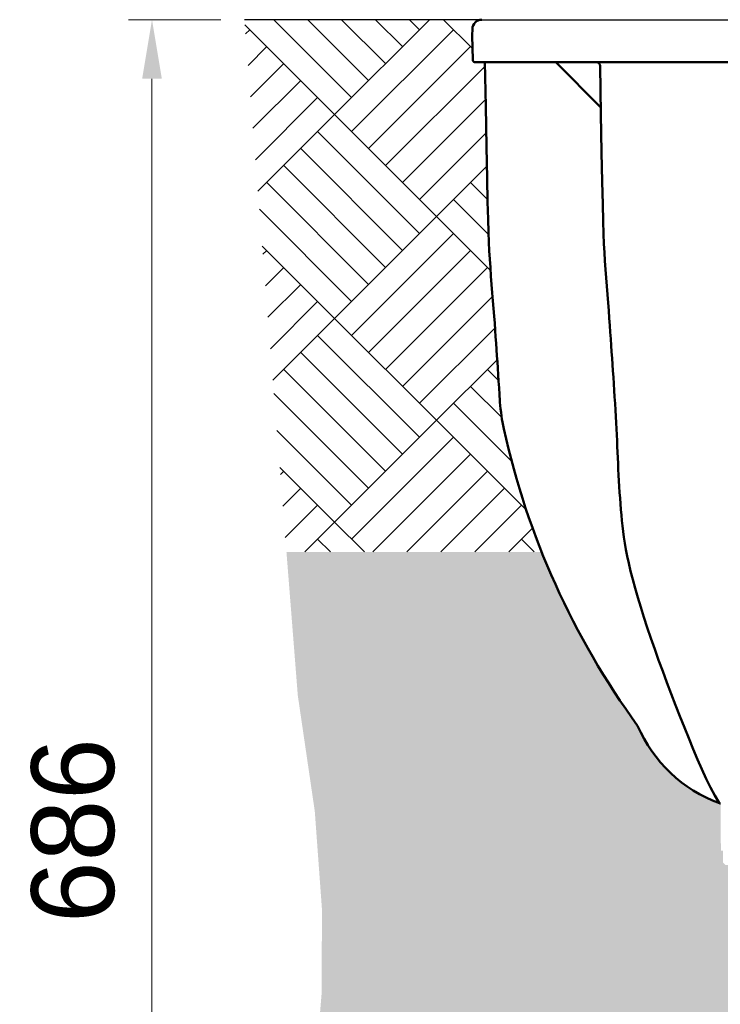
# Model space of a CAD drawing. Extents: x -118729 to -53705, y 33529 to 45095.
# Tile 57 of 83: x -61179 to -60942, y 35702 to 36035. Entities that reach past the tile are written whole.
import ezdxf

# ---------------------------------------------------------------- set-up
doc = ezdxf.new("R2010")
doc.units = 0
doc.header["$LTSCALE"] = 10
doc.header["$MEASUREMENT"] = 0
doc.layers.get('0').update_dxf_attribs({"color": 9, "linetype": 'CONTINUOUS'})
for name, color, linetype, lineweight in [('AM_0', 7, 'CONTINUOUS', 50), ('AM_5', 3, 'CONTINUOUS', 25), ('AM_8', 1, 'CONTINUOUS', 25), ('S_TAB_RZĘDNYCH', 9, 'CONTINUOUS', 13)]:
    doc.layers.add(name, color=color, linetype=linetype, lineweight=lineweight)

msp = doc.modelspace()

# ---------------------------------------------------------------- hatches: boundary and pattern name
at = {"layer": 'AM_8'}
h = msp.add_hatch(dxfattribs=at)
h.set_pattern_fill('AR-PARQ1', color=9, scale=0.1600000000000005, angle=45, style=0)
h.set_pattern_definition([(135, (-73969.5402465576, 36761.21013158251), (-68.96836700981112, 5.684341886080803e-15), [48.76800000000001, -48.76800000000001]), (135, (-73963.79288264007, 36766.9574955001), (-68.96836700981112, 5.684341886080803e-15), [48.76800000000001, -48.76800000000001]), (135, (-73958.04551872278, 36772.70485941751), (-68.96836700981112, 5.684341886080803e-15), [48.76800000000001, -48.76800000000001]), (135, (-73952.29815480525, 36778.4522233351), (-68.96836700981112, 5.684341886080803e-15), [48.76800000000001, -48.76800000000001]), (135, (-73946.55079088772, 36784.19958725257), (-68.96836700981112, 5.684341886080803e-15), [48.76800000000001, -48.76800000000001]), (135, (-73940.80342697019, 36789.94695117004), (-68.96836700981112, 5.684341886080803e-15), [48.76800000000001, -48.76800000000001]), (135, (-73935.05606305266, 36795.69431508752), (-68.96836700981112, 5.684341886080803e-15), [48.76800000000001, -48.76800000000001]), (45, (-74004.02443006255, 36795.69431508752), (68.96836700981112, -5.684341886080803e-15), [48.76800000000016, -48.76800000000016]), (45, (-74009.77179397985, 36801.44167900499), (68.96836700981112, -5.684341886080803e-15), [48.76800000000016, -48.76800000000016]), (45, (-74015.51915789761, 36807.18904292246), (68.96836700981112, -5.684341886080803e-15), [48.76800000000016, -48.76800000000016]), (45, (-74021.26652181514, 36812.93640683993), (68.96836700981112, -5.684341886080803e-15), [48.76800000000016, -48.76800000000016]), (45, (-74027.01388573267, 36818.6837707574), (68.96836700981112, -5.684341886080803e-15), [48.76800000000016, -48.76800000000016]), (45, (-74032.7612496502, 36824.43113467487), (68.96836700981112, -5.684341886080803e-15), [48.76800000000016, -48.76800000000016]), (45, (-74038.5086135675, 36830.1784985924), (68.96836700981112, -5.684341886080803e-15), [48.76800000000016, -48.76800000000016])])
h.paths.add_polyline_path([(-60978.80701544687, 35859.95307014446), (-60978.7865969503, 35859.56920148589), (-60978.76870927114, 35859.26541144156)])
h.paths.add_polyline_path([(-60980.5166618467, 35934.82560230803), (-60980.50383929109, 35934.04766521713), (-60980.51016789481, 35934.43701637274)])
h.paths.add_polyline_path([(-60980.60226096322, 35938.62723798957), (-60980.59832230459, 35938.45840863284), (-60980.5910277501, 35938.16427718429)])
h.paths.add_polyline_path([(-60980.49314866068, 35933.38867260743), (-60980.49085348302, 35933.25663666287), (-60980.49746987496, 35933.65504119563)])
h.paths.add_polyline_path([(-60980.62406519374, 35939.58903644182), (-60980.61965999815, 35939.37304214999), (-60980.613337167, 35939.10201597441)])
h.paths.add_polyline_path([(-60980.4815738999, 35932.72280494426), (-60980.47612626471, 35932.43232345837), (-60980.48378395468, 35932.84994397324)])
h.paths.add_polyline_path([(-60980.64368608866, 35940.59927583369), (-60980.63981350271, 35940.36120301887), (-60980.63425063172, 35940.08844591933)])
h.paths.add_polyline_path([(-60979.7395279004, 35877.82756484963), (-60979.72889169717, 35877.46751413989), (-60979.74919962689, 35878.22768774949)])
h.paths.add_polyline_path([(-60980.65946451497, 35941.6502075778), (-60980.65670329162, 35941.39952714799), (-60980.65216092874, 35941.12027883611)])
h.paths.add_polyline_path([(-60979.69632187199, 35876.36497889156), (-60979.68401385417, 35876.02280543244), (-60979.70721898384, 35876.73386173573)])
h.paths.add_polyline_path([(-60980.66971538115, 35942.73185288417), (-60980.66852295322, 35942.47258696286), (-60980.66538621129, 35942.18781471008)])
h.paths.add_polyline_path([(-60979.6466609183, 35874.98436173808), (-60979.63233582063, 35874.65278070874), (-60979.65910867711, 35875.33042012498)])
h.paths.add_polyline_path([(-60980.67275359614, 35943.83423296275), (-60980.67346076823, 35943.5462007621), (-60980.67224138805, 35943.28107475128)])
h.paths.add_polyline_path([(-60979.58936370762, 35873.65811123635), (-60979.57251654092, 35873.32603913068), (-60979.60352765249, 35873.98596207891)])
edge = h.paths.add_edge_path()
edge.add_arc((-60753.08494265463, 35953.94102134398), 268.3364670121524, 192.4167619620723, 201.7314666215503)
edge.add_line((-61002.350567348, 35854.58757210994), (-61088.71300875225, 35854.58757210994))
edge.add_line((-61088.71300875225, 35854.58757210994), (-61102.94837589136, 36034.71476859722))
edge.add_line((-61102.94837589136, 36034.71476859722), (-61022.61221951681, 36034.71476859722))
edge.add_arc((-61022.61221951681, 36031.51476859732), 3.199999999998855, 90, 179.0000000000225)
edge.add_line((-61025.81173214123, 36031.57061629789), (-61025.84997184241, 36029.37986527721))
edge.add_line((-61025.84997184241, 36029.37986527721), (-61025.70546033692, 36021.10080667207))
edge.add_arc((-61024.90558218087, 36021.1147685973), 0.8000000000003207, 180.9999999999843, 270)
edge.add_line((-61024.90558218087, 36020.31476859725), (-61021.54282618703, 36020.31476859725))
edge.add_line((-61021.54282618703, 36020.31476859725), (-61021.27194991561, 36005.44031441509))
edge.add_line((-61021.27194991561, 36005.44031441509), (-61021.01686056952, 35991.72704227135))
edge.add_line((-61021.01686056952, 35991.72704227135), (-61020.8104332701, 35981.13200426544))
edge.add_line((-61020.8104332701, 35981.13200426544), (-61020.64032422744, 35973.12917557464))
edge.add_line((-61020.64032422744, 35973.12917557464), (-61020.49418965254, 35967.1925313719))
edge.add_line((-61020.49418965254, 35967.1925313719), (-61020.35968575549, 35962.79604683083))
edge.add_line((-61020.35968575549, 35962.79604683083), (-61020.22446874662, 35959.41369712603))
edge.add_line((-61020.22446874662, 35959.41369712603), (-61020.07619483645, 35956.51945743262))
edge.add_line((-61020.07619483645, 35956.51945743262), (-61019.90546036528, 35953.67834045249))
edge.add_line((-61019.90546036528, 35953.67834045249), (-61019.71462219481, 35950.81950899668))
edge.add_line((-61019.71462219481, 35950.81950899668), (-61019.50897731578, 35947.96316340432))
edge.add_line((-61019.50897731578, 35947.96316340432), (-61019.29382271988, 35945.12950401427))
edge.add_line((-61019.29382271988, 35945.12950401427), (-61019.07445539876, 35942.33873116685))
edge.add_line((-61019.07445539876, 35942.33873116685), (-61018.85617234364, 35939.61104519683))
edge.add_line((-61018.85617234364, 35939.61104519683), (-61018.64427054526, 35936.96664644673))
edge.add_line((-61018.64427054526, 35936.96664644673), (-61018.44404699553, 35934.42573525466))
edge.add_line((-61018.44404699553, 35934.42573525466), (-61018.25947275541, 35932.00168664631))
edge.add_line((-61018.25947275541, 35932.00168664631), (-61018.08921516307, 35929.68057439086))
edge.add_line((-61018.08921516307, 35929.68057439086), (-61017.9306156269, 35927.44164694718))
edge.add_line((-61017.9306156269, 35927.44164694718), (-61017.78101555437, 35925.26415277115))
edge.add_line((-61017.78101555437, 35925.26415277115), (-61017.6377563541, 35923.12734032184))
edge.add_line((-61017.6377563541, 35923.12734032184), (-61017.49817943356, 35921.0104580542))
edge.add_line((-61017.49817943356, 35921.0104580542), (-61017.35962620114, 35918.8927544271))
edge.add_line((-61017.35962620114, 35918.8927544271), (-61017.219438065, 35916.75347789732))
edge.add_line((-61017.219438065, 35916.75347789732), (-61017.07574671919, 35914.57745890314))
edge.add_line((-61017.07574671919, 35914.57745890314), (-61016.9298450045, 35912.37185580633))
edge.add_line((-61016.9298450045, 35912.37185580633), (-61016.78381604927, 35910.14940894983))
edge.add_line((-61016.78381604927, 35910.14940894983), (-61016.63974297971, 35907.92285867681))
edge.add_line((-61016.63974297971, 35907.92285867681), (-61016.49970892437, 35905.70494532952))
edge.add_line((-61016.49970892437, 35905.70494532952), (-61016.45984340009, 35905.24784008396))
edge.add_arc((-60953.07383227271, 35909.90574351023), 63.55692307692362, 184.2028102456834, 192.413654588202)
h.paths.add_polyline_path([(-60979.52396053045, 35872.36895852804), (-60979.50400488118, 35872.01851545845), (-60979.53923359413, 35872.67000370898)])
h.paths.add_polyline_path([(-60978.48425807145, 35854.9286091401), (-60978.46046569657, 35854.58757210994), (-60978.46045425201, 35854.58757210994)])
h.paths.add_polyline_path([(-60979.4510277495, 35871.08817899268), (-60979.42940938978, 35870.73548684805), (-60979.46725520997, 35871.37315097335)])
h.paths.add_polyline_path([(-60978.72746125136, 35858.56488804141), (-60978.70839669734, 35858.24111089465), (-60978.68297084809, 35857.85240565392)])
h.paths.add_polyline_path([(-60979.3756549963, 35869.85851226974), (-60979.35212853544, 35869.48956605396), (-60979.3908922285, 35870.10709967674)])
h = msp.add_hatch(dxfattribs=at)
h.set_pattern_fill('HEX', color=9, scale=1.600000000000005, angle=45, style=0)
h.set_pattern_definition([(45, (-46406.56915548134, 36684.14023366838), (-6.221703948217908, 6.221703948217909), [5.080000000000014, -10.16000000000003]), (165, (-46406.56915548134, 36684.14023366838), (-2.277301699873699, -8.499005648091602), [5.08, -10.16]), (104.9999999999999, (-46402.97705303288, 36687.73233611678), (-8.499005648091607, -2.277301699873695), [5.08, -10.16])])
edge = h.paths.add_edge_path(flags=16)
edge.add_line((-59825.65901947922, 35580.71476859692), (-59825.65901947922, 35580.56656859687))
edge.add_line((-59825.65901947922, 35580.56656859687), (-59824.23933547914, 35581.98625259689))
edge.add_line((-59824.23933547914, 35581.98625259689), (-59823.32782928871, 35581.07474846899))
edge.add_arc((-59774.45901947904, 35527.11476859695), 72.79999999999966, 92.8344637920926, 132.1655355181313, ccw=False)
edge.add_line((-59778.05901947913, 35599.82570312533), (-59778.05901947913, 35601.11476859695))
edge.add_line((-59778.05901947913, 35601.11476859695), (-59770.85901947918, 35601.11476859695))
edge.add_line((-59770.85901947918, 35601.11476859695), (-59770.85901947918, 35599.82570312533))
edge.add_arc((-59774.45901947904, 35527.11476859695), 72.79999999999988, 47.83446448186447, 87.1655362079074, ccw=False)
edge.add_line((-59725.59020966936, 35581.07474846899), (-59724.67870347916, 35581.98625259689))
edge.add_line((-59724.67870347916, 35581.98625259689), (-59719.58753547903, 35576.89508459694))
edge.add_line((-59719.58753547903, 35576.89508459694), (-59720.49903960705, 35575.98357840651))
edge.add_arc((-59774.45901947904, 35527.11476859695), 72.80000000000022, 2.8344637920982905, 42.16553551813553, ccw=False)
edge.add_line((-59701.74808495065, 35530.71476859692), (-59700.45901947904, 35530.71476859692))
edge.add_line((-59700.45901947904, 35530.71476859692), (-59700.45901947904, 35523.51476859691))
edge.add_line((-59700.45901947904, 35523.51476859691), (-59701.74808495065, 35523.51476859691))
edge.add_arc((-59774.45901947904, 35527.11476859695), 72.7999999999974, 317.8344644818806, 357.1655362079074, ccw=False)
edge.add_line((-59720.49903960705, 35478.24595878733), (-59719.58753547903, 35477.3344525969))
edge.add_line((-59719.58753547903, 35477.3344525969), (-59724.67870347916, 35472.24328459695))
edge.add_line((-59724.67870347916, 35472.24328459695), (-59725.59020966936, 35473.15478872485))
edge.add_arc((-59774.45901947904, 35527.11476859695), 72.79999999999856, 272.8344637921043, 312.1655355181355, ccw=False)
edge.add_line((-59770.85901947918, 35454.40383406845), (-59770.85901947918, 35453.11476859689))
edge.add_line((-59770.85901947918, 35453.11476859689), (-59778.05901947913, 35453.11476859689))
edge.add_line((-59778.05901947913, 35453.11476859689), (-59778.05901947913, 35454.40383406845))
edge.add_arc((-59774.45901947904, 35527.11476859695), 72.79999999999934, 227.8344644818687, 267.1655362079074, ccw=False)
edge.add_line((-59823.32782928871, 35473.15478872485), (-59824.23933547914, 35472.24328459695))
edge.add_line((-59824.23933547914, 35472.24328459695), (-59825.57318406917, 35473.57713318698))
edge.add_line((-59825.57318406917, 35473.57713318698), (-59825.65901947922, 35473.51476859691))
edge.add_line((-59825.65901947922, 35473.51476859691), (-59844.45901947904, 35473.51476859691))
edge.add_line((-59844.45901947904, 35473.51476859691), (-59844.45901947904, 35472.39476699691))
edge.add_line((-59844.45901947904, 35472.39476699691), (-59858.45901947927, 35472.39476699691))
edge.add_line((-59858.45901947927, 35472.39476699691), (-59858.45901947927, 35481.61712367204))
edge.add_line((-59858.45901947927, 35481.61712367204), (-59859.40622096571, 35481.58752219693))
edge.add_line((-59859.40622096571, 35481.58752219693), (-59860.30944656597, 35480.8561013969))
edge.add_line((-59860.30944656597, 35480.8561013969), (-59861.44370416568, 35480.82065579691))
edge.add_line((-59861.44370416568, 35480.82065579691), (-59861.44370416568, 35573.40888139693))
edge.add_line((-59861.44370416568, 35573.40888139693), (-59860.30944656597, 35573.37343579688))
edge.add_line((-59860.30944656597, 35573.37343579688), (-59859.40622096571, 35572.64201499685))
edge.add_line((-59859.40622096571, 35572.64201499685), (-59858.45901947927, 35572.61241352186))
edge.add_line((-59858.45901947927, 35572.61241352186), (-59858.45901947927, 35581.83477019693))
edge.add_line((-59858.45901947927, 35581.83477019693), (-59844.45901947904, 35581.83477019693))
edge.add_line((-59844.45901947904, 35581.83477019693), (-59844.45901947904, 35580.71476859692))
edge.add_line((-59844.45901947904, 35580.71476859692), (-59825.65901947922, 35580.71476859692))
edge = h.paths.add_edge_path(flags=16)
edge.add_line((-60455.40638900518, 35462.44064142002), (-60431.64092047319, 35462.44064142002))
edge.add_line((-60431.64092047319, 35462.44064142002), (-60425.6995533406, 35462.44064142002))
edge.add_line((-60425.6995533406, 35462.44064142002), (-60395.99271767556, 35462.44064142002))
edge.add_line((-60395.99271767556, 35462.44064142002), (-60390.05135054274, 35462.44064142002))
edge.add_line((-60390.05135054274, 35462.44064142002), (-60350.04062979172, 35462.44064142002))
edge.add_arc((-60338.15760940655, 35421.22233482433), 42.89702754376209, -103.58519168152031, 106.0819924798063, ccw=False)
edge.add_line((-60348.23373073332, 35379.52549140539), (-61022.16533288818, 35379.52549140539))
edge.add_line((-61022.16533288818, 35379.52549140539), (-61022.16533288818, 35375.35306732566))
edge.add_line((-61022.16533288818, 35375.35306732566), (-61031.56373336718, 35375.35306732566))
edge.add_line((-61031.56373336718, 35375.35306732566), (-61031.56373336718, 35466.61306549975))
edge.add_line((-61031.56373336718, 35466.61306549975), (-61022.16533288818, 35466.61306549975))
edge.add_line((-61022.16533288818, 35466.61306549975), (-61022.16533288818, 35462.44064142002))
edge.add_line((-61022.16533288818, 35462.44064142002), (-61001.88206312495, 35462.44064142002))
edge.add_line((-61001.88206312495, 35462.44064142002), (-60966.36396244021, 35462.44064142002))
edge.add_line((-60966.36396244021, 35462.44064142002), (-60930.71575964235, 35462.44064142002))
edge.add_line((-60930.71575964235, 35462.44064142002), (-60924.77439250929, 35462.44064142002))
edge.add_line((-60924.77439250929, 35462.44064142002), (-60895.06755684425, 35462.44064142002))
edge.add_line((-60895.06755684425, 35462.44064142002), (-60889.12618971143, 35462.44064142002))
edge.add_line((-60889.12618971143, 35462.44064142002), (-60823.77115124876, 35462.44064142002))
edge.add_line((-60823.77115124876, 35462.44064142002), (-60817.82978411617, 35462.44064142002))
edge.add_line((-60817.82978411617, 35462.44064142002), (-60788.12294845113, 35462.44064142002))
edge.add_line((-60788.12294845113, 35462.44064142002), (-60782.18158131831, 35462.44064142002))
edge.add_line((-60782.18158131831, 35462.44064142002), (-60740.59201138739, 35462.44064142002))
edge.add_line((-60740.59201138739, 35462.44064142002), (-60710.88517572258, 35462.44064142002))
edge.add_line((-60710.88517572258, 35462.44064142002), (-60645.53013726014, 35462.44064142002))
edge.add_line((-60645.53013726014, 35462.44064142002), (-60639.58877012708, 35462.44064142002))
edge.add_line((-60639.58877012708, 35462.44064142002), (-60574.23373166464, 35462.44064142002))
edge.add_line((-60574.23373166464, 35462.44064142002), (-60568.29236453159, 35462.44064142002))
edge.add_line((-60568.29236453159, 35462.44064142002), (-60538.58552886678, 35462.44064142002))
edge.add_line((-60538.58552886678, 35462.44064142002), (-60532.64416173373, 35462.44064142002))
edge.add_line((-60532.64416173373, 35462.44064142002), (-60467.28912327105, 35462.44064142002))
edge.add_line((-60467.28912327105, 35462.44064142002), (-60461.34775613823, 35462.44064142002))
edge.add_line((-60461.34775613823, 35462.44064142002), (-60458.48897031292, 35462.44064142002))
edge.add_line((-60458.48897031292, 35462.44064142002), (-60455.40638900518, 35462.44064142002))
edge = h.paths.add_edge_path(flags=16)
edge.add_line((-60640.50384603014, 35580.71476859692), (-60640.50384603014, 35580.61916299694))
edge.add_line((-60640.50384603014, 35580.61916299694), (-60632.5118476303, 35580.61916299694))
edge.add_line((-60632.5118476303, 35580.61916299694), (-60632.04246283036, 35580.14893019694))
edge.add_line((-60632.04246283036, 35580.14893019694), (-60631.57725323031, 35579.68286539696))
edge.add_line((-60631.57725323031, 35579.68286539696), (-60631.11615643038, 35579.22090859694))
edge.add_line((-60631.11615643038, 35579.22090859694), (-60630.65911963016, 35578.76300459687))
edge.add_line((-60630.65911963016, 35578.76300459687), (-60630.2060916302, 35578.30909819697))
edge.add_line((-60630.2060916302, 35578.30909819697), (-60629.75701963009, 35577.85914139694))
edge.add_line((-60629.75701963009, 35577.85914139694), (-60629.31184763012, 35577.41307819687))
edge.add_line((-60629.31184763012, 35577.41307819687), (-60582.22324923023, 35577.41307819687))
edge.add_line((-60582.22324923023, 35577.41307819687), (-60580.77630043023, 35576.3978157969))
edge.add_line((-60580.77630043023, 35576.3978157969), (-60579.3592964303, 35575.40348939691))
edge.add_line((-60579.3592964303, 35575.40348939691), (-60577.97132043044, 35574.42944779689))
edge.add_line((-60577.97132043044, 35574.42944779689), (-60576.61151803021, 35573.47508059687))
edge.add_line((-60576.61151803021, 35573.47508059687), (-60575.27902283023, 35572.53979019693))
edge.add_line((-60575.27902283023, 35572.53979019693), (-60573.97302923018, 35571.62300859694))
edge.add_line((-60573.97302923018, 35571.62300859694), (-60572.69275563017, 35570.72418939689))
edge.add_line((-60572.69275563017, 35570.72418939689), (-60572.5118476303, 35570.71476859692))
edge.add_line((-60572.5118476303, 35570.71476859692), (-60555.71184763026, 35568.96476859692))
edge.add_arc((-60555.71184763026, 35566.5647685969), 2.4, 0, 90, ccw=False)
edge.add_line((-60553.31184763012, 35566.5647685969), (-60553.31184763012, 35557.11476859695))
edge.add_line((-60553.31184763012, 35557.11476859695), (-60093.00622096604, 35557.11476859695))
edge.add_line((-60093.00622096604, 35557.11476859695), (-60093.00622096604, 35566.5647685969))
edge.add_arc((-60090.60622096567, 35566.5647685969), 2.4, 90, 180, ccw=False)
edge.add_line((-60090.60622096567, 35568.96476859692), (-60073.80622096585, 35570.71476859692))
edge.add_line((-60073.80622096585, 35570.71476859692), (-60073.62531296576, 35570.72418939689))
edge.add_line((-60073.62531296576, 35570.72418939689), (-60072.34503936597, 35571.62300859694))
edge.add_line((-60072.34503936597, 35571.62300859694), (-60071.03904576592, 35572.53979019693))
edge.add_line((-60071.03904576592, 35572.53979019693), (-60069.70655056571, 35573.47508059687))
edge.add_line((-60069.70655056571, 35573.47508059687), (-60068.34674816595, 35574.42944779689))
edge.add_line((-60068.34674816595, 35574.42944779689), (-60066.95877216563, 35575.40348939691))
edge.add_line((-60066.95877216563, 35575.40348939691), (-60065.54176816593, 35576.3978157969))
edge.add_line((-60065.54176816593, 35576.3978157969), (-60064.09481936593, 35577.41307819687))
edge.add_line((-60064.09481936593, 35577.41307819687), (-60017.00622096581, 35577.41307819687))
edge.add_line((-60017.00622096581, 35577.41307819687), (-60016.56104896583, 35577.85914139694))
edge.add_line((-60016.56104896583, 35577.85914139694), (-60016.11197696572, 35578.30909819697))
edge.add_line((-60016.11197696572, 35578.30909819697), (-60015.65894896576, 35578.76300459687))
edge.add_line((-60015.65894896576, 35578.76300459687), (-60015.20191216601, 35579.22090859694))
edge.add_line((-60015.20191216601, 35579.22090859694), (-60014.74081536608, 35579.68286539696))
edge.add_line((-60014.74081536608, 35579.68286539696), (-60014.2756057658, 35580.14893019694))
edge.add_line((-60014.2756057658, 35580.14893019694), (-60013.80622096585, 35580.61916299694))
edge.add_line((-60013.80622096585, 35580.61916299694), (-60005.81422256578, 35580.61916299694))
edge.add_line((-60005.81422256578, 35580.61916299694), (-60005.81422256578, 35580.71476859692))
edge.add_line((-60005.81422256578, 35580.71476859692), (-60005.80622096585, 35580.71476859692))
edge.add_line((-60005.80622096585, 35580.71476859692), (-60005.80622096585, 35575.11476859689))
edge.add_line((-60005.80622096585, 35575.11476859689), (-60002.6062209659, 35575.11476859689))
edge.add_line((-60002.6062209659, 35575.11476859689), (-60000.78416576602, 35568.31476859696))
edge.add_line((-60000.78416576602, 35568.31476859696), (-59953.80622096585, 35568.31476859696))
edge.add_arc((-59953.80622096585, 35527.11476859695), 41.20000000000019, 34.20364142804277, 90, ccw=False)
edge.add_line((-59919.7319731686, 35550.27476939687), (-59869.80622096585, 35550.27476939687))
edge.add_line((-59869.80622096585, 35550.27476939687), (-59869.80622096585, 35574.55476779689))
edge.add_line((-59869.80622096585, 35574.55476779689), (-59867.9020433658, 35581.66125259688))
edge.add_line((-59867.9020433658, 35581.66125259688), (-59862.6062209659, 35581.87476619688))
edge.add_line((-59862.6062209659, 35581.87476619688), (-59862.6062209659, 35569.39808139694))
edge.add_line((-59862.6062209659, 35569.39808139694), (-59862.6059017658, 35569.04881099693))
edge.add_line((-59862.6059017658, 35569.04881099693), (-59862.60529136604, 35568.70542699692))
edge.add_line((-59862.60529136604, 35568.70542699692), (-59862.60479296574, 35568.36942539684))
edge.add_line((-59862.60479296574, 35568.36942539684), (-59862.60479296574, 35568.03989659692))
edge.add_line((-59862.60479296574, 35568.03989659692), (-59862.60529136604, 35567.7039253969))
edge.add_line((-59862.60529136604, 35567.7039253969), (-59862.6059017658, 35567.3605813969))
edge.add_line((-59862.6059017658, 35567.3605813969), (-59862.6062209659, 35567.01132939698))
edge.add_line((-59862.6062209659, 35567.01132939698), (-59862.6062209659, 35529.36899739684))
edge.add_line((-59862.6062209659, 35529.36899739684), (-59862.60598416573, 35528.70971019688))
edge.add_line((-59862.60598416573, 35528.70971019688), (-59862.60549616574, 35528.06134299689))
edge.add_line((-59862.60549616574, 35528.06134299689), (-59862.60509056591, 35527.42641099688))
edge.add_line((-59862.60509056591, 35527.42641099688), (-59862.60509056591, 35526.80312619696))
edge.add_line((-59862.60509056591, 35526.80312619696), (-59862.60549616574, 35526.16819419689))
edge.add_line((-59862.60549616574, 35526.16819419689), (-59862.60598416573, 35525.51982699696))
edge.add_line((-59862.60598416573, 35525.51982699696), (-59862.6062209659, 35524.86053979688))
edge.add_line((-59862.6062209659, 35524.86053979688), (-59862.6062209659, 35472.35477099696))
edge.add_line((-59862.6062209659, 35472.35477099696), (-59867.9020433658, 35472.5682845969))
edge.add_line((-59867.9020433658, 35472.5682845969), (-59869.80622096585, 35479.67476939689))
edge.add_line((-59869.80622096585, 35479.67476939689), (-59869.80622096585, 35503.95476779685))
edge.add_line((-59869.80622096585, 35503.95476779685), (-59919.7319731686, 35503.95476779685))
edge.add_arc((-59953.80622096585, 35527.11476859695), 41.20000000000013, 270.00000000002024, 325.7963585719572, ccw=False)
edge.add_line((-59953.80622096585, 35485.91476859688), (-60000.78416576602, 35485.91476859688))
edge.add_line((-60000.78416576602, 35485.91476859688), (-60002.6062209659, 35479.11476859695))
edge.add_line((-60002.6062209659, 35479.11476859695), (-60005.80622096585, 35479.11476859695))
edge.add_line((-60005.80622096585, 35479.11476859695), (-60005.80622096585, 35473.51476859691))
edge.add_line((-60005.80622096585, 35473.51476859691), (-60005.81422256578, 35473.51476859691))
edge.add_line((-60005.81422256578, 35473.51476859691), (-60005.81422256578, 35473.6103741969))
edge.add_line((-60005.81422256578, 35473.6103741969), (-60013.80622096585, 35473.6103741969))
edge.add_line((-60013.80622096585, 35473.6103741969), (-60014.2756057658, 35474.0806069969))
edge.add_line((-60014.2756057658, 35474.0806069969), (-60014.74081536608, 35474.54667179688))
edge.add_line((-60014.74081536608, 35474.54667179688), (-60015.20191216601, 35475.0086285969))
edge.add_line((-60015.20191216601, 35475.0086285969), (-60015.65894896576, 35475.46653259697))
edge.add_line((-60015.65894896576, 35475.46653259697), (-60016.11197696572, 35475.92043899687))
edge.add_line((-60016.11197696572, 35475.92043899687), (-60016.56104896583, 35476.3703957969))
edge.add_line((-60016.56104896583, 35476.3703957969), (-60017.00622096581, 35476.81645899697))
edge.add_line((-60017.00622096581, 35476.81645899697), (-60064.09481936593, 35476.81645899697))
edge.add_line((-60064.09481936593, 35476.81645899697), (-60065.54176816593, 35477.83172139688))
edge.add_line((-60065.54176816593, 35477.83172139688), (-60066.95877216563, 35478.82604779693))
edge.add_line((-60066.95877216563, 35478.82604779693), (-60068.34674816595, 35479.80008939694))
edge.add_line((-60068.34674816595, 35479.80008939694), (-60069.70655056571, 35480.75445659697))
edge.add_line((-60069.70655056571, 35480.75445659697), (-60071.03904576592, 35481.68974699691))
edge.add_line((-60071.03904576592, 35481.68974699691), (-60072.34503936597, 35482.60652859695))
edge.add_line((-60072.34503936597, 35482.60652859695), (-60073.62531296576, 35483.50534779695))
edge.add_line((-60073.62531296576, 35483.50534779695), (-60073.80622096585, 35483.51476859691))
edge.add_line((-60073.80622096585, 35483.51476859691), (-60090.60622096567, 35485.26476859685))
edge.add_arc((-60090.60622096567, 35487.66476859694), 2.4, 180, 270, ccw=False)
edge.add_line((-60093.00622096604, 35487.66476859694), (-60093.00622096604, 35497.11476859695))
edge.add_line((-60093.00622096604, 35497.11476859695), (-60553.31184763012, 35497.11476859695))
edge.add_line((-60553.31184763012, 35497.11476859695), (-60553.31184763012, 35487.66476859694))
edge.add_arc((-60555.71184763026, 35487.66476859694), 2.4, 270, 360, ccw=False)
edge.add_line((-60555.71184763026, 35485.26476859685), (-60572.5118476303, 35483.51476859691))
edge.add_line((-60572.5118476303, 35483.51476859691), (-60572.69275563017, 35483.50534779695))
edge.add_line((-60572.69275563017, 35483.50534779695), (-60573.97302923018, 35482.60652859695))
edge.add_line((-60573.97302923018, 35482.60652859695), (-60575.27902283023, 35481.68974699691))
edge.add_line((-60575.27902283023, 35481.68974699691), (-60576.61151803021, 35480.75445659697))
edge.add_line((-60576.61151803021, 35480.75445659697), (-60577.97132043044, 35479.80008939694))
edge.add_line((-60577.97132043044, 35479.80008939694), (-60579.3592964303, 35478.82604779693))
edge.add_line((-60579.3592964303, 35478.82604779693), (-60580.77630043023, 35477.83172139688))
edge.add_line((-60580.77630043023, 35477.83172139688), (-60582.22324923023, 35476.81645899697))
edge.add_line((-60582.22324923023, 35476.81645899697), (-60629.31184763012, 35476.81645899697))
edge.add_line((-60629.31184763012, 35476.81645899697), (-60629.75701963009, 35476.3703957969))
edge.add_line((-60629.75701963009, 35476.3703957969), (-60630.2060916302, 35475.92043899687))
edge.add_line((-60630.2060916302, 35475.92043899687), (-60630.65911963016, 35475.46653259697))
edge.add_line((-60630.65911963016, 35475.46653259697), (-60631.11615643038, 35475.0086285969))
edge.add_line((-60631.11615643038, 35475.0086285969), (-60631.57725323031, 35474.54667179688))
edge.add_line((-60631.57725323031, 35474.54667179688), (-60632.04246283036, 35474.0806069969))
edge.add_line((-60632.04246283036, 35474.0806069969), (-60632.5118476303, 35473.6103741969))
edge.add_line((-60632.5118476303, 35473.6103741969), (-60640.50384603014, 35473.6103741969))
edge.add_line((-60640.50384603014, 35473.6103741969), (-60640.50384603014, 35473.51476859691))
edge.add_line((-60640.50384603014, 35473.51476859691), (-60640.51184763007, 35473.51476859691))
edge.add_line((-60640.51184763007, 35473.51476859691), (-60640.51184763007, 35479.11476859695))
edge.add_line((-60640.51184763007, 35479.11476859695), (-60643.71184763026, 35479.11476859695))
edge.add_line((-60643.71184763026, 35479.11476859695), (-60645.53390283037, 35485.91476859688))
edge.add_line((-60645.53390283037, 35485.91476859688), (-60692.5118476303, 35485.91476859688))
edge.add_arc((-60692.5118476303, 35527.11476859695), 41.19999999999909, 215.0146870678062, 270, ccw=False)
edge.add_line((-60726.25485314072, 35503.47476903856), (-60769.88919012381, 35503.47476859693))
edge.add_arc((-60769.88919012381, 35497.63476859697), 5.840000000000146, 90, 114.6519509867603)
edge.add_line((-60772.32508355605, 35502.94250099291), (-60777.46076212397, 35498.5263405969))
edge.add_line((-60777.46076212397, 35498.5263405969), (-60777.46076299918, 35498.52634147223))
edge.add_arc((-60780.28919012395, 35501.35476859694), 3.999999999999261, 269.9999656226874, 314.9999999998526, ccw=False)
edge.add_line((-60780.28919252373, 35497.35476859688), (-60780.28919252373, 35497.35476779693))
edge.add_line((-60780.28919252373, 35497.35476779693), (-60797.29142612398, 35497.35476779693))
edge.add_line((-60797.29142612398, 35497.35476779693), (-60797.2691245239, 35497.37789419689))
edge.add_line((-60797.2691245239, 35497.37789419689), (-60797.25458532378, 35497.40066619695))
edge.add_line((-60797.25458532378, 35497.40066619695), (-60797.2472493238, 35497.42296859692))
edge.add_line((-60797.2472493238, 35497.42296859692), (-60797.246541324, 35497.44478299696))
edge.add_line((-60797.246541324, 35497.44478299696), (-60797.25232772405, 35497.46696619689))
edge.add_line((-60797.25232772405, 35497.46696619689), (-60797.26518132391, 35497.48964619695))
edge.add_line((-60797.26518132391, 35497.48964619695), (-60797.28568932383, 35497.51270539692))
edge.add_line((-60797.28568932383, 35497.51270539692), (-60797.31449812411, 35497.53602139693))
edge.add_line((-60797.31449812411, 35497.53602139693), (-60797.35218052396, 35497.55947659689))
edge.add_line((-60797.35218052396, 35497.55947659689), (-60797.39938532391, 35497.58295099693))
edge.add_line((-60797.39938532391, 35497.58295099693), (-60797.45681972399, 35497.60632779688))
edge.add_line((-60797.45681972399, 35497.60632779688), (-60797.39584532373, 35497.65507659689))
edge.add_line((-60797.39584532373, 35497.65507659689), (-60797.33662932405, 35497.70482619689))
edge.add_line((-60797.33662932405, 35497.70482619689), (-60797.27931732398, 35497.75534459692))
edge.add_line((-60797.27931732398, 35497.75534459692), (-60797.22404372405, 35497.80641579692))
edge.add_line((-60797.22404372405, 35497.80641579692), (-60797.17093092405, 35497.85781019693))
edge.add_line((-60797.17093092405, 35497.85781019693), (-60797.11967332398, 35497.9097573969))
edge.add_line((-60797.11967332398, 35497.9097573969), (-60797.06875812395, 35497.9637797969))
edge.add_line((-60797.06875812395, 35497.9637797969), (-60797.06875812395, 35556.26575739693))
edge.add_line((-60797.06875812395, 35556.26575739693), (-60797.11967332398, 35556.31977979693))
edge.add_line((-60797.11967332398, 35556.31977979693), (-60797.17093092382, 35556.37172699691))
edge.add_line((-60797.17093092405, 35556.37172699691), (-60797.22404372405, 35556.42312139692))
edge.add_line((-60797.22404372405, 35556.42312139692), (-60797.27931732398, 35556.47419259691))
edge.add_line((-60797.27931732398, 35556.47419259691), (-60797.33662932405, 35556.52471099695))
edge.add_line((-60797.33662932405, 35556.52471099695), (-60797.39584532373, 35556.57446059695))
edge.add_line((-60797.39584532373, 35556.57446059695), (-60797.45681972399, 35556.6232093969))
edge.add_line((-60797.45681972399, 35556.6232093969), (-60797.37121172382, 35556.65999579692))
edge.add_line((-60797.37121172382, 35556.65999579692), (-60797.30984692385, 35556.69685819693))
edge.add_line((-60797.30984692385, 35556.69685819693), (-60797.27023492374, 35556.73333579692))
edge.add_line((-60797.27023492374, 35556.73333579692), (-60797.2499837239, 35556.76896459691))
edge.add_line((-60797.2499837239, 35556.76896459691), (-60797.24674852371, 35556.80342859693))
edge.add_line((-60797.24674852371, 35556.80342859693), (-60797.2599077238, 35556.83858139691))
edge.add_line((-60797.2599077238, 35556.83858139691), (-60797.29142612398, 35556.87476939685))
edge.add_line((-60797.29142612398, 35556.87476939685), (-60780.28919252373, 35556.87476939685))
edge.add_line((-60780.28919252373, 35556.87476939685), (-60780.28919252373, 35556.87476859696))
edge.add_arc((-60780.28919012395, 35552.87476859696), 3.99999999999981, 44.999999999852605, 90.0000343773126, ccw=False)
edge.add_line((-60777.46076299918, 35555.70319572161), (-60777.46076212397, 35555.70319659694))
edge.add_line((-60777.46076212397, 35555.70319659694), (-60775.44659743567, 35553.86236962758))
edge.add_arc((-60780.26107492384, 35547.67476859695), 7.840000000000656, 43.03502016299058, 52.1140621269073, ccw=False)
edge.add_line((-60774.53053107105, 35553.02513934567), (-60772.41481901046, 35551.0915041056))
edge.add_arc((-60770.60327266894, 35555.03880394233), 4.343141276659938, 245.3480457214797, 279.4633509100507)
edge.add_line((-60769.88918772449, 35550.75476859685), (-60726.25485283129, 35550.75476859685))
edge.add_arc((-60692.5118476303, 35527.11476859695), 41.19999999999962, 89.99999999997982, 144.9853121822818, ccw=False)
edge.add_line((-60692.5118476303, 35568.31476859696), (-60645.53390283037, 35568.31476859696))
edge.add_line((-60645.53390283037, 35568.31476859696), (-60643.71184763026, 35575.11476859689))
edge.add_line((-60643.71184763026, 35575.11476859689), (-60640.51184763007, 35575.11476859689))
edge.add_line((-60640.51184763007, 35575.11476859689), (-60640.51184763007, 35580.71476859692))
edge.add_line((-60640.51184763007, 35580.71476859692), (-60640.50384603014, 35580.71476859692))
edge = h.paths.add_edge_path()
edge.add_arc((-60753.08494265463, 35953.94102134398), 268.3364670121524, 201.7314666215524, 216.1050728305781)
edge.add_arc((-60925.72155674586, 35814.62507965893), 48.00000000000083, 203.0661873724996, 249.9330365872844)
edge.add_arc((-60942.05398108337, 35769.91476859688), 0.3999999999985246, 249.9330365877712, 270)
edge.add_line((-60942.05398108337, 35769.51476859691), (-60941.84997184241, 35769.51476859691))
edge.add_line((-60941.84997184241, 35769.51476859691), (-60941.71034195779, 35753.51476859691))
edge.add_line((-60941.71034195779, 35753.51476859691), (-60941.04997184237, 35753.51476859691))
edge.add_line((-60941.04997184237, 35753.51476859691), (-60941.04997184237, 35749.51476859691))
edge.add_line((-60941.04997184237, 35749.51476859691), (-60940.24997184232, 35748.71476859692))
edge.add_line((-60940.24997184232, 35748.71476859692), (-60937.1535408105, 35748.71476859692))
edge.add_line((-60937.1535408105, 35748.71476859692), (-60936.05089903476, 35622.36453595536))
edge.add_arc((-60934.45095995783, 35622.3784984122), 1.599999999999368, 180.4999999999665, 225.0000000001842)
edge.add_line((-60935.58233080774, 35621.2471275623), (-60932.31860099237, 35617.98339774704))
edge.add_arc((-60933.44997184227, 35616.85202689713), 1.600000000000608, -5.210836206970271e-10, 44.999999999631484, ccw=False)
edge.add_line((-60931.84997184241, 35616.85202689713), (-60931.84997184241, 35492.3147685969))
edge.add_arc((-60925.44997184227, 35492.3147685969), 6.400000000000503, 180, 270)
edge.add_line((-60925.44997184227, 35485.91476859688), (-60846.24997184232, 35485.91476859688))
edge.add_arc((-60846.24997184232, 35492.3147685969), 6.39999999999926, 270, 360)
edge.add_line((-60839.84997184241, 35492.3147685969), (-60839.84997184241, 35503.95476779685))
edge.add_line((-60839.84997184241, 35503.95476779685), (-60802.89264692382, 35503.95476779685))
edge.add_line((-60802.89264692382, 35503.95476779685), (-60802.89264692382, 35502.8683085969))
edge.add_line((-60802.89264692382, 35502.8683085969), (-60802.59584532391, 35499.47587099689))
edge.add_line((-60802.59584532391, 35499.47587099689), (-60802.59584532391, 35554.75366619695))
edge.add_line((-60802.59584532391, 35554.75366619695), (-60802.89264692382, 35551.36122859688))
edge.add_line((-60802.89264692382, 35551.36122859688), (-60802.89264692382, 35550.27476939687))
edge.add_line((-60802.89264692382, 35550.27476939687), (-60839.84997184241, 35550.27476939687))
edge.add_line((-60839.84997184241, 35550.27476939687), (-60839.84997184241, 35616.85202689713))
edge.add_arc((-60838.24997184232, 35616.85202689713), 1.600000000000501, 134.9999999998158, 180, ccw=False)
edge.add_line((-60839.38134269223, 35617.98339774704), (-60836.11761287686, 35621.2471275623))
edge.add_arc((-60837.24898372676, 35622.3784984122), 1.600000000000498, 315.0000000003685, 359.5000000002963)
edge.add_line((-60835.64904465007, 35622.36453595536), (-60834.54640287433, 35748.71476859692))
edge.add_line((-60834.54640287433, 35748.71476859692), (-60831.44997184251, 35748.71476859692))
edge.add_line((-60831.44997184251, 35748.71476859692), (-60830.64997184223, 35749.51476859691))
edge.add_line((-60830.64997184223, 35749.51476859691), (-60830.64997184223, 35753.51476859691))
edge.add_line((-60830.64997184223, 35753.51476859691), (-60829.9896017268, 35753.51476859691))
edge.add_line((-60829.9896017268, 35753.51476859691), (-60829.84997184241, 35769.51476859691))
edge.add_line((-60829.84997184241, 35769.51476859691), (-60829.64596260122, 35769.51476859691))
edge.add_arc((-60829.64596260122, 35769.91476859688), 0.4000000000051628, 270, 290.0669634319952)
edge.add_arc((-60845.97838693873, 35814.62507965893), 47.99999999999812, 290.0669634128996, 336.9338126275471)
edge.add_arc((-61018.61500103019, 35953.94102134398), 268.3364670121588, 323.8949271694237, 338.2685333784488)
edge.add_line((-60769.3493763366, 35854.58757210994), (-59609.64856172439, 35854.58757210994))
edge.add_line((-59609.64856172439, 35854.58757210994), (-59606.17789842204, 35834.98363005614))
edge.add_line((-59606.17789842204, 35834.98363005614), (-59600.19445970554, 35804.17620838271))
edge.add_line((-59600.19445970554, 35804.17620838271), (-59594.8218914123, 35777.91284600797))
edge.add_line((-59594.8218914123, 35777.91284600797), (-59590.12096078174, 35754.64049998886))
edge.add_line((-59590.12096078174, 35754.64049998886), (-59586.15243505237, 35732.80612738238))
edge.add_line((-59586.15243505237, 35732.80612738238), (-59582.9530943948, 35711.15148495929))
edge.add_line((-59582.9530943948, 35711.15148495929), (-59580.46377071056, 35689.59752834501))
edge.add_line((-59580.46377071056, 35689.59752834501), (-59578.60130883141, 35668.3600128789))
edge.add_line((-59578.60130883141, 35668.3600128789), (-59577.28255359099, 35647.65469390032))
edge.add_line((-59577.28255359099, 35647.65469390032), (-59576.42434982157, 35627.69732674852))
edge.add_line((-59576.42434982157, 35627.69732674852), (-59575.94354235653, 35608.70366676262))
edge.add_line((-59575.94354235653, 35608.70366676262), (-59575.75697602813, 35590.88946928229))
edge.add_line((-59575.75697602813, 35590.88946928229), (-59575.78149566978, 35574.47048964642))
edge.add_line((-59575.78149566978, 35574.47048964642), (-59575.95260273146, 35559.5982893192))
edge.add_line((-59575.95260273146, 35559.5982893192), (-59576.28042513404, 35546.16765426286))
edge.add_line((-59576.28042513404, 35546.16765426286), (-59576.79374741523, 35534.00917656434))
edge.add_line((-59576.79374741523, 35534.00917656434), (-59577.52135411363, 35522.95344831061))
edge.add_line((-59577.52135411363, 35522.95344831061), (-59578.49202976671, 35512.83106158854))
edge.add_line((-59578.49202976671, 35512.83106158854), (-59579.73455891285, 35503.47260848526))
edge.add_line((-59579.73455891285, 35503.47260848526), (-59581.27772609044, 35494.70868108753))
edge.add_line((-59581.27772609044, 35494.70868108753), (-59583.1503158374, 35486.36987148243))
edge.add_line((-59583.1503158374, 35486.36987148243), (-59585.36778652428, 35478.32299735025))
edge.add_line((-59585.36778652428, 35478.32299735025), (-59587.89229185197, 35470.57977874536))
edge.add_line((-59587.89229185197, 35470.57977874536), (-59590.67265935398, 35463.18816131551))
edge.add_line((-59590.67265935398, 35463.18816131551), (-59593.65771656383, 35456.19609070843))
edge.add_line((-59593.65771656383, 35456.19609070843), (-59596.79629101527, 35449.65151257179))
edge.add_line((-59596.79629101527, 35449.65151257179), (-59600.03721024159, 35443.60237255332))
edge.add_line((-59600.03721024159, 35443.60237255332), (-59603.32930177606, 35438.09661630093))
edge.add_line((-59603.32930177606, 35438.09661630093), (-59606.62139315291, 35433.1821894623))
edge.add_line((-59606.62139315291, 35433.1821894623), (-59609.96145843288, 35428.88839215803))
edge.add_line((-59609.96145843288, 35428.88839215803), (-59613.79405778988, 35425.16994239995))
edge.add_line((-59613.79405778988, 35425.16994239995), (-59618.66289792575, 35421.9629126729))
edge.add_line((-59618.66289792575, 35421.9629126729), (-59625.11168554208, 35419.20337546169))
edge.add_line((-59625.11168554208, 35419.20337546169), (-59633.68412734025, 35416.82740325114))
edge.add_line((-59633.68412734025, 35416.82740325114), (-59644.92393002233, 35414.77106852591))
edge.add_line((-59644.92393002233, 35414.77106852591), (-59659.37480028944, 35412.97044377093))
edge.add_line((-59659.37480028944, 35412.97044377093), (-59677.5804448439, 35411.36160147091))
edge.add_line((-59677.5804448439, 35411.36160147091), (-59699.89533913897, 35409.88434322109))
edge.add_line((-59699.89533913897, 35409.88434322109), (-59725.9170336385, 35408.49338705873))
edge.add_line((-59725.9170336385, 35408.49338705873), (-59755.05384755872, 35407.14718013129))
edge.add_line((-59755.05384755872, 35407.14718013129), (-59786.714100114, 35405.80416958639))
edge.add_line((-59786.714100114, 35405.80416958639), (-59820.30611052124, 35404.42280257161))
edge.add_line((-59820.30611052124, 35404.42280257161), (-59855.23819799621, 35402.96152623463))
edge.add_line((-59855.23819799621, 35402.96152623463), (-59890.91868175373, 35401.37878772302))
edge.add_line((-59890.91868175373, 35401.37878772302), (-59926.75588101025, 35399.6330341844))
edge.add_line((-59926.75588101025, 35399.6330341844), (-59962.22304306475, 35397.6824326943))
edge.add_line((-59962.22304306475, 35397.6824326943), (-59997.05312755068, 35395.48403004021))
edge.add_line((-59997.05312755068, 35395.48403004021), (-60031.04402218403, 35392.99459293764))
edge.add_line((-60031.04402218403, 35392.99459293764), (-60063.99361468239, 35390.17088810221))
edge.add_line((-60063.99361468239, 35390.17088810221), (-60095.69979276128, 35386.96968224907))
edge.add_line((-60095.69979276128, 35386.96968224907), (-60125.96044413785, 35383.34774209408))
edge.add_line((-60125.96044413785, 35383.34774209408), (-60154.57345652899, 35379.26183435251))
edge.add_line((-60154.57345652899, 35379.26183435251), (-60181.33671765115, 35374.66872573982))
edge.add_line((-60181.33671765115, 35374.66872573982), (-60206.15513835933, 35369.56519246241))
edge.add_line((-60206.15513835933, 35369.56519246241), (-60229.36172206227, 35364.10804869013))
edge.add_line((-60229.36172206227, 35364.10804869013), (-60251.39649530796, 35358.49411808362))
edge.add_line((-60251.39649530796, 35358.49411808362), (-60272.69948464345, 35352.92022430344))
edge.add_line((-60272.69948464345, 35352.92022430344), (-60293.71071661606, 35347.5831910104))
edge.add_line((-60293.71071661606, 35347.5831910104), (-60314.87021777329, 35342.67984186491))
edge.add_line((-60314.87021777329, 35342.67984186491), (-60336.61801466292, 35338.40700052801))
edge.add_line((-60336.61801466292, 35338.40700052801), (-60359.39413383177, 35334.96149065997))
edge.add_line((-60359.39413383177, 35334.96149065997), (-60383.56601967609, 35332.48358443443))
edge.add_line((-60383.56601967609, 35332.48358443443), (-60409.21078798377, 35330.88734807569))
edge.add_line((-60409.21078798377, 35330.88734807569), (-60436.33297239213, 35330.03029632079))
edge.add_line((-60436.33297239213, 35330.03029632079), (-60464.93710653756, 35329.76994390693))
edge.add_line((-60464.93710653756, 35329.76994390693), (-60495.0277240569, 35329.96380557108))
edge.add_line((-60495.0277240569, 35329.96380557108), (-60526.60935858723, 35330.4693960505))
edge.add_line((-60526.60935858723, 35330.4693960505), (-60559.68654376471, 35331.14423008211))
edge.add_line((-60559.68654376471, 35331.14423008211), (-60594.26381322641, 35331.84582240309))
edge.add_line((-60594.26381322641, 35331.84582240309), (-60630.26082725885, 35332.45891172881))
edge.add_line((-60630.26082725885, 35332.45891172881), (-60667.25775274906, 35332.97713268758))
edge.add_line((-60667.25775274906, 35332.97713268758), (-60704.7498832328, 35333.42134388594))
edge.add_line((-60704.7498832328, 35333.42134388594), (-60742.23251224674, 35333.8124039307))
edge.add_line((-60742.23251224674, 35333.8124039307), (-60779.20093332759, 35334.17117142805))
edge.add_line((-60779.20093332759, 35334.17117142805), (-60815.15044001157, 35334.51850498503))
edge.add_line((-60815.15044001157, 35334.51850498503), (-60849.57632583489, 35334.87526320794))
edge.add_line((-60849.57632583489, 35334.87526320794), (-60881.97388433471, 35335.26230470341))
edge.add_line((-60881.97388433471, 35335.26230470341), (-60911.92146070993, 35335.72083128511))
edge.add_line((-60911.92146070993, 35335.72083128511), (-60939.3296068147, 35336.3734175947))
edge.add_line((-60939.3296068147, 35336.3734175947), (-60964.19192616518, 35337.3629814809))
edge.add_line((-60964.19192616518, 35337.3629814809), (-60986.50202227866, 35338.83244079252))
edge.add_line((-60986.50202227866, 35338.83244079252), (-61006.25349867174, 35340.92471337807))
edge.add_line((-61006.25349867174, 35340.92471337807), (-61023.43995886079, 35343.78271708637))
edge.add_line((-61023.43995886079, 35343.78271708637), (-61038.05500636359, 35347.54936976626))
edge.add_line((-61038.05500636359, 35347.54936976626), (-61050.0922446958, 35352.3675892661))
edge.add_line((-61050.0922446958, 35352.3675892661), (-61059.60817676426, 35358.36652244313))
edge.add_line((-61059.60817676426, 35358.36652244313), (-61066.91090303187, 35365.62023218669))
edge.add_line((-61066.91090303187, 35365.62023218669), (-61072.37142335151, 35374.1890103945))
edge.add_line((-61072.37142335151, 35374.1890103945), (-61076.36073757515, 35384.13314896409))
edge.add_line((-61076.36073757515, 35384.13314896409), (-61079.24984555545, 35395.51293979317))
edge.add_line((-61079.24984555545, 35395.51293979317), (-61081.40974714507, 35408.38867477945))
edge.add_line((-61081.40974714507, 35408.38867477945), (-61083.2114421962, 35422.82064582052))
edge.add_line((-61083.2114421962, 35422.82064582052), (-61085.02593056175, 35438.86914481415))
edge.add_line((-61085.02593056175, 35438.86914481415), (-61087.12373295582, 35456.52881801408))
edge.add_line((-61087.12373295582, 35456.52881801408), (-61089.37345354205, 35475.53172909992))
edge.add_line((-61089.37345354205, 35475.53172909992), (-61091.5432173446, 35495.54429610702))
edge.add_line((-61091.5432173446, 35495.54429610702), (-61093.40114938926, 35516.23293707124))
edge.add_line((-61093.40114938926, 35516.23293707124), (-61094.71537470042, 35537.26407002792))
edge.add_line((-61094.71537470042, 35537.26407002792), (-61095.2540183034, 35558.30411301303))
edge.add_line((-61095.2540183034, 35558.30411301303), (-61094.78520522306, 35579.01948406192))
edge.add_line((-61094.78520522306, 35579.01948406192), (-61093.07706048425, 35599.0766012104))
edge.add_line((-61093.07706048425, 35599.0766012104), (-61090.04986822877, 35618.35718505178))
edge.add_line((-61090.04986822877, 35618.35718505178), (-61086.23254906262, 35637.60416641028))
edge.add_line((-61086.23254906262, 35637.60416641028), (-61082.30618270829, 35657.77577866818))
edge.add_line((-61082.30618270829, 35657.77577866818), (-61078.9518488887, 35679.83025520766))
edge.add_line((-61078.9518488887, 35679.83025520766), (-61076.85062732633, 35704.72582941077))
edge.add_line((-61076.85062732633, 35704.72582941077), (-61076.68359774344, 35733.42073465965))
edge.add_line((-61076.68359774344, 35733.42073465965), (-61079.13183986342, 35766.87320433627))
edge.add_line((-61079.13183986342, 35766.87320433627), (-61084.87643340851, 35806.04147182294))
edge.add_line((-61084.87643340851, 35806.04147182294), (-61088.71300875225, 35854.58757210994))
edge.add_line((-61088.71300875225, 35854.58757210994), (-61002.350567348, 35854.58757210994))
h.paths.add_polyline_path([(-60976.6402882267, 35831.47889715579), (-60976.60396452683, 35831.15084099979), (-60976.67853769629, 35831.86306269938)])
h.paths.add_polyline_path([(-60977.78109085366, 35844.60694554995), (-60977.74935649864, 35844.21185343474), (-60977.80598792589, 35844.93167329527)])
h.paths.add_polyline_path([(-60976.48399746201, 35830.06736287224), (-60976.44153956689, 35829.72770764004), (-60976.52529728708, 35830.44036071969)])
h.paths.add_polyline_path([(-60977.91311935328, 35846.35066791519), (-60977.88949788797, 35846.02087772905), (-60977.86059462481, 35845.64389800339)])
h.paths.add_polyline_path([(-60976.30860396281, 35828.6642476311), (-60976.25509158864, 35828.28128769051), (-60976.35169495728, 35829.00896754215)])
h.paths.add_polyline_path([(-60978.01179123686, 35847.75622356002), (-60977.98631419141, 35847.37257484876), (-60977.96350487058, 35847.05412338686)])
h.paths.add_polyline_path([(-60976.10460286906, 35827.20431900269), (-60976.04443827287, 35826.80574299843), (-60976.15235575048, 35827.5460612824)])

# ---------------------------------------------------------------- linework, layer by layer
for q in [(-61102.94837589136, 36034.71476859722), (-60749.08772416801, 36034.71476859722)]:
    msp.add_line((-61022.61221951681, 36034.71476859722), q)
at = {"layer": 'AM_0'}
for p, q in [((-61025.84997184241, 36029.37986527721), (-61025.81173214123, 36031.57061629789)), ((-61025.84997184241, 36029.37986527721), (-61025.70546033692, 36021.10080667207)), ((-61024.90558218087, 36020.31476859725), (-60885.84997184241, 36020.31476859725)), ((-61021.54282618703, 36020.31476859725), (-61021.27194991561, 36005.44031441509)), ((-60982.32834398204, 36005.05726569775), (-60997.58584688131, 36020.31476859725)), ((-61021.27194991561, 36005.44031441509), (-61021.01686056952, 35991.72704227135)), ((-61021.01686056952, 35991.72704227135), (-61020.8104332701, 35981.1320042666)), ((-61020.8104332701, 35981.1320042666), (-61020.64032422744, 35973.12917557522)), ((-61020.64032422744, 35973.12917557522), (-61020.49418965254, 35967.19253137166)), ((-61020.49418965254, 35967.19253137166), (-61020.35968575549, 35962.79604683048)), ((-61020.35968575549, 35962.79604683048), (-61020.22446874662, 35959.41369712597)), ((-61020.22446874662, 35959.41369712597), (-61020.07619483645, 35956.51945743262)), ((-61020.07619483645, 35956.51945743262), (-61019.90546036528, 35953.67834045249)), ((-61019.90546036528, 35953.67834045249), (-61019.71462219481, 35950.81950899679)), ((-61019.71462219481, 35950.81950899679), (-61019.50897731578, 35947.96316340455)), ((-61019.50897731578, 35947.96316340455), (-61019.29382271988, 35945.12950401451)), ((-61019.29382271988, 35945.12950401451), (-61019.07445539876, 35942.33873116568)), ((-61019.07445539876, 35942.33873116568), (-61018.85617234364, 35939.61104519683)), ((-61018.85617234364, 35939.61104519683), (-61018.64427054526, 35936.96664644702)), ((-61018.64427054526, 35936.96664644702), (-61018.44404699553, 35934.42573525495)), ((-61018.44404699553, 35934.42573525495), (-61018.25947275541, 35932.0016866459)), ((-61018.25947275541, 35932.0016866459), (-61018.08921516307, 35929.68057439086)), ((-61018.08921516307, 35929.68057439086), (-61017.9306156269, 35927.44164694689)), ((-61017.9306156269, 35927.44164694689), (-61017.78101555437, 35925.26415277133)), ((-61017.78101555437, 35925.26415277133), (-61017.6377563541, 35923.12734032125)), ((-61017.6377563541, 35923.12734032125), (-61017.49817943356, 35921.0104580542)), ((-61017.49817943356, 35921.0104580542), (-61017.35962620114, 35918.8927544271)), ((-61017.35962620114, 35918.8927544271), (-61017.219438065, 35916.75347789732)), ((-61017.219438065, 35916.75347789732), (-61017.07574671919, 35914.57745890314)), ((-61017.07574671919, 35914.57745890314), (-61016.9298450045, 35912.37185580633)), ((-61016.9298450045, 35912.37185580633), (-61016.78381604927, 35910.14940894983)), ((-61016.78381604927, 35910.14940894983), (-61016.63974297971, 35907.92285867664)), ((-61016.63974297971, 35907.92285867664), (-61016.49970892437, 35905.70494532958)), ((-61016.49970892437, 35905.70494532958), (-61016.45984340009, 35905.24784008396)), ((-60942.05398108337, 35769.51476859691), (-60941.84997184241, 35769.51476859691))]:
    msp.add_line(p, q, dxfattribs=at)
msp.add_lwpolyline([(-60982.61470663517, 36019.0527858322), (-60982.30804811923, 36002.78298987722), (-60982.05992788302, 35989.88246123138), (-60981.85832934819, 35979.86442183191), (-60981.69123593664, 35972.2420936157), (-60981.54663107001, 35966.52869851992), (-60981.4124981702, 35962.23745848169), (-60981.27682065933, 35958.88159543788), (-60981.12758195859, 35955.97433132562), (-60980.95565723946, 35953.11340795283), (-60980.7634886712, 35950.23464661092), (-60980.55641017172, 35947.35838846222), (-60980.33975566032, 35944.50497466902), (-60980.11885905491, 35941.69474639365), (-60979.89905427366, 35938.94804479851), (-60979.68567523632, 35936.28521104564), (-60979.48405586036, 35933.72658629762), (-60979.29819489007, 35931.28563882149), (-60979.12675037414, 35928.94834530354), (-60978.96704518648, 35926.69380953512), (-60978.81640220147, 35924.50113530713), (-60978.67214429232, 35922.34942641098), (-60978.53159433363, 35920.21778663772), (-60978.39207519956, 35918.08531977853), (-60978.25090976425, 35915.93112962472), (-60978.10621669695, 35913.73994086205), (-60977.95929785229, 35911.51896175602), (-60977.81225087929, 35909.28102146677), (-60977.66717342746, 35907.03894915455), (-60977.52616314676, 35904.80557397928), (-60977.39131768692, 35902.59372510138), (-60977.26473469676, 35900.41623168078), (-60977.14851182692, 35898.2859228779), (-60977.0439422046, 35896.21188192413), (-60976.9491008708, 35894.18820833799), (-60976.86125834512, 35892.20525570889), (-60976.77768514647, 35890.25337762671), (-60976.69565179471, 35888.32292768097), (-60976.61242880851, 35886.40425946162), (-60976.52528670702, 35884.48772655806), (-60976.43149600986, 35882.56368256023), (-60976.3288553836, 35880.62514092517), (-60976.21727608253, 35878.67575457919), (-60976.09719750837, 35876.72183631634), (-60975.96905906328, 35874.76969893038), (-60975.83330014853, 35872.82565521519), (-60975.69036016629, 35870.89601796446), (-60975.54067851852, 35868.9870999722), (-60975.38469460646, 35867.10521403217), (-60975.22080415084, 35865.25076054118), (-60975.03922814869, 35863.40049030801), (-60974.82814391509, 35861.52524174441), (-60974.57572876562, 35859.59585326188), (-60974.27016001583, 35857.58316327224), (-60973.89961498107, 35855.45801018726), (-60973.45227097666, 35853.19123241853), (-60972.9163053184, 35850.7536683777), (-60972.282591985, 35848.12360237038), (-60971.55279160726, 35845.30910227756), (-60970.7312614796, 35842.32568187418), (-60969.82235889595, 35839.18885493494), (-60968.83044115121, 35835.91413523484), (-60967.75986553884, 35832.5170365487), (-60966.61498935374, 35829.01307265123), (-60965.40016989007, 35825.41775731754), (-60964.12050086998, 35821.74664934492), (-60962.78402172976, 35818.01548762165), (-60961.39950833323, 35814.2400560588), (-60959.97573654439, 35810.43613856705), (-60958.5214822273, 35806.61951905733), (-60957.0455212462, 35802.80598144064), (-60955.55662946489, 35799.01130962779), (-60954.06358274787, 35795.25128752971), (-60952.57379325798, 35791.54446183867), (-60951.08921835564, 35787.92043037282), (-60949.61045170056, 35784.41155373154), (-60948.13808695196, 35781.05019251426), (-60946.67271776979, 35777.86870732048), (-60945.21493781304, 35774.89945874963), (-60943.76534074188, 35772.17480740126), (-60942.32452021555, 35769.7271138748)], dxfattribs=at)
for centre, radius, start, end in [((-61022.61221951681, 36031.51476859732), 3.200000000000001, 90, 179.0000000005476), ((-61024.90558218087, 36021.1147685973), 0.8000000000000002, 181.000000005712, 270), ((-61024.90558218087, 36021.1147685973), 0.8000000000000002, 181.000000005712, 270), ((-60983.81310478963, 36019.11476859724), 1.2, 357.0392234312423, 90), ((-60953.07383227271, 35909.90574351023), 63.55692307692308, 184.202810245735, 192.4217982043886), ((-60753.08494265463, 35953.94102134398), 268.336467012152, 192.4186908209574, 216.1050728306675), ((-60925.72155674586, 35814.62507965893), 48.00000000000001, 203.0661873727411, 249.9330365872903), ((-60941.97127001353, 35769.91476859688), 0.4000000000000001, 207.9782792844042, 270), ((-60942.05398108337, 35769.91476859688), 0.4000000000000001, 249.933036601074, 270)]:
    msp.add_arc(centre, radius, start, end, dxfattribs=at)
at = {"layer": 'S_TAB_RZĘDNYCH', "color": 7}
for p, q in [((-61110.94837589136, 36034.71476859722), (-61142.21762437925, 36034.71476859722)), ((-61134.21762437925, 36014.71476859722), (-61134.21762437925, 35505.91476859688))]:
    msp.add_line(p, q, dxfattribs=at)
msp.add_solid([(-61130.88429104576, 36014.71476859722), (-61137.55095771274, 36014.71476859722), (-61134.21762437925, 36034.71476859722)], dxfattribs=at)

# ---------------------------------------------------------------- texts
at = {"layer": 'AM_5', "color": 0, "insert": (-61160.8569796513, 35760.31476859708), "char_height": 28, "attachment_point": 5, "rotation": 90}
msp.add_mtext('686', dxfattribs=at)

doc.saveas('drawing.dxf')
